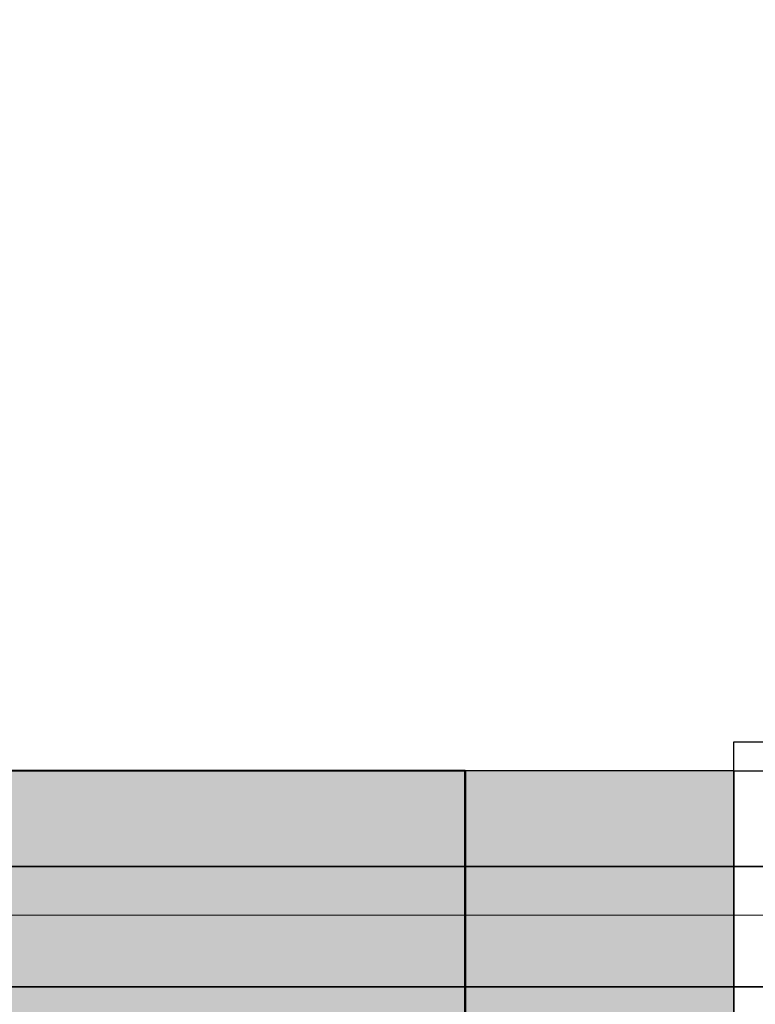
# Model space of a CAD drawing. Header units: millimetres. Extents: x -28761 to 4793, y -4271 to 20239.
# Tile 104 of 256: x -3505 to -2740, y 958 to 1981. Entities that reach past the tile are written whole.
import ezdxf

# ---------------------------------------------------------------- set-up
doc = ezdxf.new("R2010")
doc.units = ezdxf.units.MM
doc.header["$MEASUREMENT"] = 0
for name, pattern in [('Telekomunikacni vodic', [9.25, 3, -0.75, 3, -0.75, 0.125, -0.75, 0.125, -0.75]), ('Čerchovaná', [450, 200, -117.5, 15, -117.5]), ('čárkovaná 3', [1.5, 1, -0.5])]:
    doc.linetypes.add(name, pattern=pattern)
for name, color, linetype in [('5._POHLED ZÁPADNÍ_1_2D prvky - obecné', 7, 'Continuous'), ('5._POHLED ZÁPADNÍ_1_Konstrukce - nosné', 7, 'Continuous'), ('5._POHLED ZÁPADNÍ_1_Nové_Konstrukce - nenosné', 7, 'Continuous'), ('5._POHLED ZÁPADNÍ_1_Nové_Otvory – Okna', 7, 'Continuous'), ('5._POHLED ZÁPADNÍ_1_Nové_Výplně – Řezové', 7, 'Continuous'), ('5._POHLED ZÁPADNÍ_1_Nové_Zóny', 7, 'Continuous'), ('5._POHLED ZÁPADNÍ_1_TZB - elektroinstalace', 7, 'Continuous'), ('5._POHLED ZÁPADNÍ_1_Výplně – Řezové', 7, 'Continuous')]:
    doc.layers.add(name, color=color, linetype=linetype)

msp = doc.modelspace()

# ---------------------------------------------------------------- hatches: boundary and pattern name
at = {"layer": '5._POHLED ZÁPADNÍ_1_Nové_Výplně – Řezové', "linetype": 'Continuous', "lineweight": 0, "true_color": 0xf2b2b2}
msp.add_hatch(color=9, dxfattribs=at).paths.add_polyline_path([(-3041.8, 1200.4), (-3041.9, 350.4), (-2762.4, 350.4), (-2762.3, 1200.4)])
at = {"layer": '5._POHLED ZÁPADNÍ_1_Výplně – Řezové', "linetype": 'Continuous', "lineweight": 13}
msp.add_hatch(color=254, dxfattribs=at).paths.add_polyline_path([(-4696.8, 1200.6), (-4679.9, 1085.6), (-4572.2, 350.6), (-3041.9, 350.4), (-3041.8, 1200.4)])

# ---------------------------------------------------------------- linework, layer by layer
at = {"layer": '5._POHLED ZÁPADNÍ_1_2D prvky - obecné', "color": 8, "linetype": 'čárkovaná 3', "lineweight": 13}
msp.add_line((-3010.6, 1050.4), (-1695.6, 1050.4), dxfattribs=at)
at = {"layer": '5._POHLED ZÁPADNÍ_1_Konstrukce - nosné', "color": 7, "linetype": 'Continuous', "lineweight": 50}
msp.add_line((-3041.9, 550.4), (-3041.8, 1200.4), dxfattribs=at)
at = {"layer": '5._POHLED ZÁPADNÍ_1_Konstrukce - nosné', "color": 7, "linetype": 'Continuous', "lineweight": 50, "flags": 128}
msp.add_lwpolyline([(-3041.8, 1200.4), (-4696.8, 1200.6)], dxfattribs=at)
at = {"layer": '5._POHLED ZÁPADNÍ_1_Nové_Konstrukce - nenosné', "color": 1, "linetype": 'Continuous', "lineweight": 25, "flags": 128}
for points in [[(-2762.3, 1200.4), (-3041.8, 1200.4)], [(-2762.3, 1200.4), (-2762.4, 350.4)]]:
    msp.add_lwpolyline(points, dxfattribs=at)
at = {"layer": '5._POHLED ZÁPADNÍ_1_Nové_Otvory – Okna', "color": 1, "linetype": 'Continuous', "lineweight": 25}
for p, q in [((-2762.3, 1200.4), (-2762.3, 1230.4)), ((-2762.3, 1230.4), (-1712.3, 1230.2)), ((-2762.3, 1200.4), (-1712.3, 1200.2)), ((-2762.3, 650.4), (-2762.3, 1200.4))]:
    msp.add_line(p, q, dxfattribs=at)
at = {"layer": '5._POHLED ZÁPADNÍ_1_Nové_Zóny', "color": 1, "linetype": 'Continuous', "lineweight": 25, "flags": 128}
msp.add_lwpolyline([(-7316.5, 1051.1), (-1041.7, 1050.4), (-1041.7, 7304.2), (-7155.2, 7936)], close=True, dxfattribs=at)
at = {"layer": '5._POHLED ZÁPADNÍ_1_TZB - elektroinstalace', "color": 92, "linetype": 'Čerchovaná', "lineweight": 35, "true_color": 0x00d700, "flags": 128}
msp.add_lwpolyline([(-3162.7, 13350.8), (-818.9, 13350.8), (-818.9, 7975.8), (-1068.9, 7975.8), (-1068.9, 975.8), (-15818.9, 975.8)], dxfattribs=at)
at = {"layer": '5._POHLED ZÁPADNÍ_1_TZB - elektroinstalace', "color": 92, "linetype": 'Continuous', "lineweight": 35, "true_color": 0x00d700, "flags": 128}
for points in [[(-3693.9, 1100.8), (-1068.9, 1100.8), (-1068.9, 7225.8), (-6430, 7850.8), (-6318.9, 8850.8)], [(-3693.9, 1100.8), (-1068.9, 1100.8), (-1068.9, 7225.8), (-6430, 7850.8), (-6318.9, 8850.8)], [(-7443.9, 975.8), (-943.9, 975.8), (-943.9, 1975.8), (56.1, 1975.8)], [(-7443.9, 975.8), (-943.9, 975.8), (-943.9, 1975.8), (56.1, 1975.8)]]:
    msp.add_lwpolyline(points, dxfattribs=at)
at = {"layer": '5._POHLED ZÁPADNÍ_1_TZB - elektroinstalace', "color": 92, "linetype": 'Telekomunikacni vodic', "lineweight": 35, "true_color": 0x00d700, "flags": 128}
for points in [[(-245.7, 294), (-246.6, 1975.8), (-943.9, 1975.8), (-943.9, 975.8), (-15568.9, 975.8), (-15568.9, 1100.8), (-15496.7, 1100.8)], [(-245.7, 294), (-246.6, 1975.8), (-943.9, 1975.8), (-943.9, 975.8), (-15568.9, 975.8), (-15568.9, 1100.8), (-15496.7, 1100.8)], [(-1318.9, 1475.8), (-1068.9, 1475.8), (-1068.9, 975.8), (-13443.9, 975.8), (-15818.9, 975.8)], [(-1318.9, 1475.8), (-1068.9, 1475.8), (-1068.9, 975.8), (-13443.9, 975.8), (-15818.9, 975.8)], [(-1568.9, 1173), (-1568.9, 1100.8), (-2818.9, 1100.8), (-4193.9, 1100.8)], [(-1568.9, 1173), (-1568.9, 1100.8), (-2818.9, 1100.8), (-4193.9, 1100.8)]]:
    msp.add_lwpolyline(points, dxfattribs=at)

doc.saveas('drawing.dxf')
